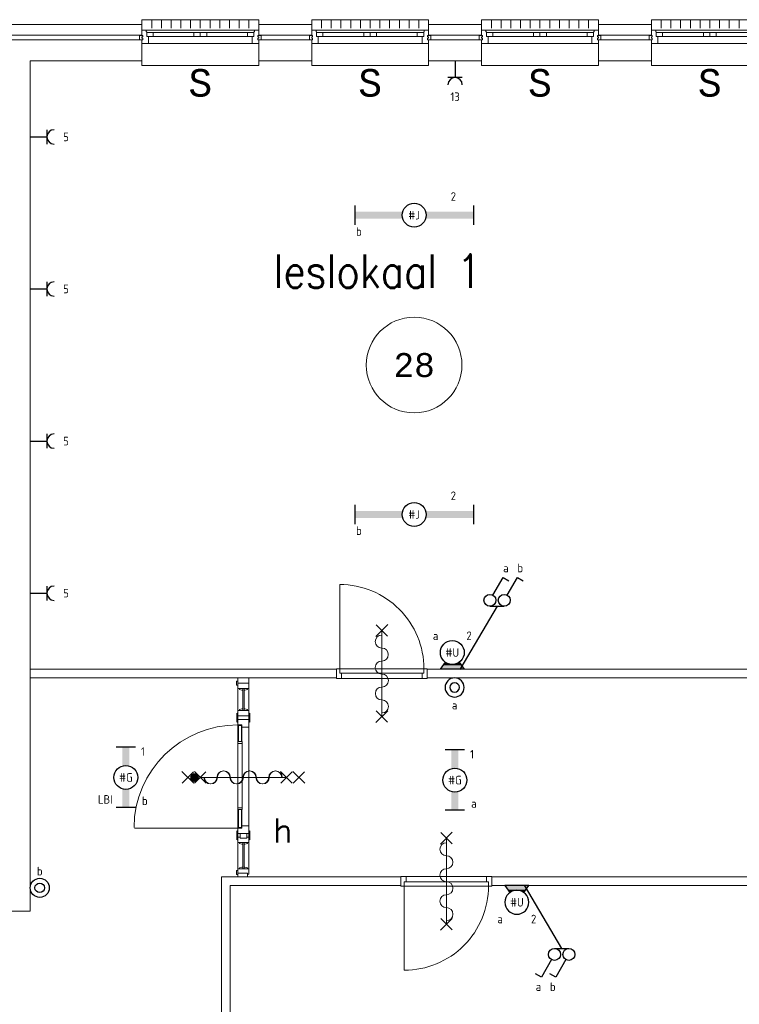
# Model space of a CAD drawing. Extents: x 1776 to 84138, y 13023 to 41651.
# Tile 10 of 21: x 23068 to 30590, y 24770 to 35059. Entities that reach past the tile are written whole.
import ezdxf
from ezdxf.enums import TextEntityAlignment as Align
from ezdxf.xclip import XClip

# ---------------------------------------------------------------- set-up
doc = ezdxf.new("R2010")
doc.units = 0
doc.header["$LTSCALE"] = 50
doc.header["$XCLIPFRAME"] = 0
doc.layers.get('0').update_dxf_attribs({"linetype": 'CONTINUOUS'})
for name, color, linetype in [('EL6222--', 3, 'CONTINUOUS'), ('EL6311--', 3, 'CONTINUOUS'), ('Xref', 8, 'CONTINUOUS'), ('Xref-1e26$0$AL$1A---_ALGEMEEN', 8, 'CONTINUOUS'), ('Xref-1e26$0$AM$1A---_ARCERING', 8, 'CONTINUOUS'), ('Xref-1e26$0$AT$1A---_TEKST050', 8, 'CONTINUOUS'), ('Xref-1e26$0$AT$1A---_TEKST070', 8, 'CONTINUOUS')]:
    doc.layers.add(name, color=color, linetype=linetype)
doc.styles.add('buro-018', font='Isocp.shx', dxfattribs={"height": 90})
doc.styles.add('Xref-1e26$0$MONOTXT', font='MONOTXT')
doc.styles.add('Xref-1e26$0$ROMANS', font='ROMANS')
pattern_1 = [(45, (0, 0), (-10.6066, 10.6066), [])]
pattern_2 = [(315, (0, 0), (7.07107, 7.07107), [])]

# ---------------------------------------------------------------- blocks, each defined once
blk = doc.blocks.new('*O63')
at = {"layer": 'Xref-1e26$0$AL$1A---_ALGEMEEN', "color": 0, "linetype": 'Continuous', "lineweight": 0}
for p, q in [((-508.33, 240), (-508.33, 150)), ((-406.66, 240), (-406.66, 150)), ((-305, 240), (-305, 150)), ((-203.33, 240), (-203.33, 150)), ((-101.66, 240), (-101.66, 150)), ((0, 240), (0, 150)), ((101.66, 240), (101.66, 150)), ((203.33, 240), (203.33, 150)), ((305, 240), (305, 150)), ((406.66, 240), (406.66, 150)), ((508.33, 240), (508.33, 150)), ((-565.5, 130), (565.5, 130)), ((-493, 106), (-67, 106)), ((67, 106), (493, 106)), ((-493, 63), (-67, 63)), ((67, 63), (493, 63)), ((-543, -9), (543, -9))]:
    blk.add_line(p, q, dxfattribs=at)
for points in [[(-610, 190), (-610, 240), (610, 240), (610, 190)], [(-610, -190), (-610, -240), (610, -240), (610, -190)]]:
    blk.add_lwpolyline(points, dxfattribs=at)
for points in [[(-610, -9), (-545.15, -9), (-543, -6.86), (-543, 63), (-560, 63), (-560, 114), (-565.5, 114), (-565.5, 127.78), (-567.72, 130), (-610, 130), (-610, 76), (-601, 76), (-601, 60), (-610, 60), (-610, 46), (-601, 46), (-601, 30), (-610, 30)], [(-560, 106), (-493, 106), (-493, 63), (-560, 63)], [(-67, 106), (0, 106), (0, 63), (-67, 63)], [(67, 106), (0, 106), (0, 63), (67, 63)], [(560, 106), (493, 106), (493, 63), (560, 63)], [(610, -9), (545.15, -9), (543, -6.86), (543, 63), (560, 63), (560, 114), (565.5, 114), (565.5, 127.78), (567.72, 130), (610, 130), (610, 76), (601, 76), (601, 60), (610, 60), (610, 46), (601, 46), (601, 30), (610, 30)], [(-635, 30), (-601, 30), (-601, 46), (-610, 46), (-610, 60), (-601, 60), (-601, 76), (-635, 76)], [(635, 30), (601, 30), (601, 46), (610, 46), (610, 60), (601, 60), (601, 76), (635, 76)]]:
    blk.add_lwpolyline(points, close=True, dxfattribs=at)
blk = doc.blocks.new('*O64')
at = {"layer": 'Xref-1e26$0$AL$1A---_ALGEMEEN', "color": 0, "linetype": 'Continuous', "lineweight": 0}
for p, q in [((-508.33, 240), (-508.33, 150)), ((-406.66, 240), (-406.66, 150)), ((-305, 240), (-305, 150)), ((-203.33, 240), (-203.33, 150)), ((-101.66, 240), (-101.66, 150)), ((0, 240), (0, 150)), ((101.66, 240), (101.66, 150)), ((203.33, 240), (203.33, 150)), ((305, 240), (305, 150)), ((406.66, 240), (406.66, 150)), ((508.33, 240), (508.33, 150)), ((-565.5, 130), (565.5, 130)), ((-493, 106), (-67, 106)), ((67, 106), (493, 106)), ((-493, 63), (-67, 63)), ((67, 63), (493, 63)), ((-543, -9), (543, -9))]:
    blk.add_line(p, q, dxfattribs=at)
for points in [[(-610, 190), (-610, 240), (610, 240), (610, 190)], [(-610, -190), (-610, -240), (610, -240), (610, -190)]]:
    blk.add_lwpolyline(points, dxfattribs=at)
for points in [[(-610, -9), (-545.15, -9), (-543, -6.86), (-543, 63), (-560, 63), (-560, 114), (-565.5, 114), (-565.5, 127.78), (-567.72, 130), (-610, 130), (-610, 76), (-601, 76), (-601, 60), (-610, 60), (-610, 46), (-601, 46), (-601, 30), (-610, 30)], [(-560, 106), (-493, 106), (-493, 63), (-560, 63)], [(-67, 106), (0, 106), (0, 63), (-67, 63)], [(67, 106), (0, 106), (0, 63), (67, 63)], [(560, 106), (493, 106), (493, 63), (560, 63)], [(610, -9), (545.15, -9), (543, -6.86), (543, 63), (560, 63), (560, 114), (565.5, 114), (565.5, 127.78), (567.72, 130), (610, 130), (610, 76), (601, 76), (601, 60), (610, 60), (610, 46), (601, 46), (601, 30), (610, 30)], [(-635, 30), (-601, 30), (-601, 46), (-610, 46), (-610, 60), (-601, 60), (-601, 76), (-635, 76)], [(635, 30), (601, 30), (601, 46), (610, 46), (610, 60), (601, 60), (601, 76), (635, 76)]]:
    blk.add_lwpolyline(points, close=True, dxfattribs=at)
blk = doc.blocks.new('*O65')
at = {"layer": 'Xref-1e26$0$AL$1A---_ALGEMEEN', "color": 0, "linetype": 'Continuous', "lineweight": 0}
for p, q in [((-508.33, 240), (-508.33, 150)), ((-406.66, 240), (-406.66, 150)), ((-305, 240), (-305, 150)), ((-203.33, 240), (-203.33, 150)), ((-101.66, 240), (-101.66, 150)), ((0, 240), (0, 150)), ((101.66, 240), (101.66, 150)), ((203.33, 240), (203.33, 150)), ((305, 240), (305, 150)), ((406.66, 240), (406.66, 150)), ((508.33, 240), (508.33, 150)), ((-565.5, 130), (565.5, 130)), ((-493, 106), (-67, 106)), ((67, 106), (493, 106)), ((-493, 63), (-67, 63)), ((67, 63), (493, 63)), ((-543, -9), (543, -9))]:
    blk.add_line(p, q, dxfattribs=at)
for points in [[(-610, 190), (-610, 240), (610, 240), (610, 190)], [(-610, -190), (-610, -240), (610, -240), (610, -190)]]:
    blk.add_lwpolyline(points, dxfattribs=at)
for points in [[(-610, -9), (-545.15, -9), (-543, -6.86), (-543, 63), (-560, 63), (-560, 114), (-565.5, 114), (-565.5, 127.78), (-567.72, 130), (-610, 130), (-610, 76), (-601, 76), (-601, 60), (-610, 60), (-610, 46), (-601, 46), (-601, 30), (-610, 30)], [(-560, 106), (-493, 106), (-493, 63), (-560, 63)], [(-67, 106), (0, 106), (0, 63), (-67, 63)], [(67, 106), (0, 106), (0, 63), (67, 63)], [(560, 106), (493, 106), (493, 63), (560, 63)], [(610, -9), (545.15, -9), (543, -6.86), (543, 63), (560, 63), (560, 114), (565.5, 114), (565.5, 127.78), (567.72, 130), (610, 130), (610, 76), (601, 76), (601, 60), (610, 60), (610, 46), (601, 46), (601, 30), (610, 30)], [(-635, 30), (-601, 30), (-601, 46), (-610, 46), (-610, 60), (-601, 60), (-601, 76), (-635, 76)], [(635, 30), (601, 30), (601, 46), (610, 46), (610, 60), (601, 60), (601, 76), (635, 76)]]:
    blk.add_lwpolyline(points, close=True, dxfattribs=at)
blk = doc.blocks.new('*O66')
at = {"layer": 'Xref-1e26$0$AL$1A---_ALGEMEEN', "color": 0, "linetype": 'Continuous', "lineweight": 0}
for p, q in [((-508.33, 240), (-508.33, 150)), ((-406.66, 240), (-406.66, 150)), ((-305, 240), (-305, 150)), ((-203.33, 240), (-203.33, 150)), ((-101.66, 240), (-101.66, 150)), ((0, 240), (0, 150)), ((101.66, 240), (101.66, 150)), ((203.33, 240), (203.33, 150)), ((305, 240), (305, 150)), ((406.66, 240), (406.66, 150)), ((508.33, 240), (508.33, 150)), ((-565.5, 130), (565.5, 130)), ((-493, 106), (-67, 106)), ((67, 106), (493, 106)), ((-493, 63), (-67, 63)), ((67, 63), (493, 63)), ((-543, -9), (543, -9))]:
    blk.add_line(p, q, dxfattribs=at)
for points in [[(-610, 190), (-610, 240), (610, 240), (610, 190)], [(-610, -190), (-610, -240), (610, -240), (610, -190)]]:
    blk.add_lwpolyline(points, dxfattribs=at)
for points in [[(-610, -9), (-545.15, -9), (-543, -6.86), (-543, 63), (-560, 63), (-560, 114), (-565.5, 114), (-565.5, 127.78), (-567.72, 130), (-610, 130), (-610, 76), (-601, 76), (-601, 60), (-610, 60), (-610, 46), (-601, 46), (-601, 30), (-610, 30)], [(-560, 106), (-493, 106), (-493, 63), (-560, 63)], [(-67, 106), (0, 106), (0, 63), (-67, 63)], [(67, 106), (0, 106), (0, 63), (67, 63)], [(560, 106), (493, 106), (493, 63), (560, 63)], [(610, -9), (545.15, -9), (543, -6.86), (543, 63), (560, 63), (560, 114), (565.5, 114), (565.5, 127.78), (567.72, 130), (610, 130), (610, 76), (601, 76), (601, 60), (610, 60), (610, 46), (601, 46), (601, 30), (610, 30)], [(-635, 30), (-601, 30), (-601, 46), (-610, 46), (-610, 60), (-601, 60), (-601, 76), (-635, 76)], [(635, 30), (601, 30), (601, 46), (610, 46), (610, 60), (601, 60), (601, 76), (635, 76)]]:
    blk.add_lwpolyline(points, close=True, dxfattribs=at)
blk = doc.blocks.new('Xref-1e26$0$ED0881')
at = {"layer": 'Xref-1e26$0$AL$1A---_ALGEMEEN', "color": 0, "linetype": 'Continuous', "lineweight": 0}
for p, q in [((475, -400), (475, 500)), ((915, 0), (35, 0)), ((55, 100), (895, 100)), ((55, 45), (895, 45))]:
    blk.add_line(p, q, dxfattribs=at)
for points in [[(55, 100), (0, 100), (0, 0), (35, 0), (35, 45), (55, 45), (55, 100)], [(950, 0), (915, 0), (915, 45), (895, 45), (895, 100), (950, 100), (950, 0)]]:
    blk.add_lwpolyline(points, close=True, dxfattribs=at)
blk.add_lwpolyline([(35, 0), (35, -880, 0.414214), (915, 0)], format="xyb", dxfattribs=at)
blk = doc.blocks.new('Xref-1e26$0$BRW60')
at = {"layer": 'Xref-1e26$0$AL$1A---_ALGEMEEN', "color": 0, "linetype": 'Continuous', "lineweight": 0}
for p, q in [((-61.42, 393.58), (61.43, 516.42)), ((59.19, 395.81), (-59.19, 514.19)), ((-61.42, -506.42), (61.43, -383.58)), ((59.19, -504.19), (-59.19, -385.81))]:
    blk.add_line(p, q, dxfattribs=at)
blk = doc.blocks.new('*O167')
at = {"layer": 'Xref-1e26$0$AL$1A---_ALGEMEEN', "color": 0, "linetype": 'Continuous', "lineweight": 0}
blk.add_lwpolyline([(0, -407, 1), (0, -271, -1), (0, -136, 1), (0, 0, -1), (0, 136, 1), (0, 271, -1), (0, 407)], format="xyb", dxfattribs=at)
blk = doc.blocks.new('Xref-1e26$0$BRW00')
at = {"layer": 'Xref-1e26$0$AL$1A---_ALGEMEEN', "color": 0, "linetype": 'Continuous', "lineweight": 0}
blk.add_blockref('*O167', (0, 0), dxfattribs=at)
blk = doc.blocks.new('*O165')
at = {"layer": 'Xref-1e26$0$AL$1A---_ALGEMEEN', "color": 0, "linetype": 'Continuous', "lineweight": 0}
blk.add_line((0, 450), (0, -450), dxfattribs=at)
for name in ['Xref-1e26$0$BRW60', 'Xref-1e26$0$BRW00']:
    blk.add_blockref(name, (0, -5), dxfattribs=at)
blk = doc.blocks.new('*O171')
at = {"layer": 'Xref-1e26$0$AL$1A---_ALGEMEEN', "color": 0, "linetype": 'Continuous', "lineweight": 0}
blk.add_line((0, 450), (0, -450), dxfattribs=at)
for name in ['Xref-1e26$0$BRW60', 'Xref-1e26$0$BRW00']:
    blk.add_blockref(name, (0, -5), dxfattribs=at)
blk = doc.blocks.new('*O185')
at = {"layer": 'Xref-1e26$0$AL$1A---_ALGEMEEN', "color": 0, "linetype": 'Continuous', "lineweight": 0}
for p, q in [((-641.42, 61.43), (-518.58, -61.42)), ((-639.19, -59.18), (-520.81, 59.2)), ((-511.42, 61.43), (-388.58, -61.42)), ((-509.19, -59.18), (-390.81, 59.2)), ((450, 0.01), (-450, 0.01)), ((388.58, 61.43), (511.42, -61.42)), ((390.81, -59.18), (509.19, 59.2)), ((518.58, 61.43), (641.42, -61.42)), ((520.81, -59.18), (639.19, 59.2))]:
    blk.add_line(p, q, dxfattribs=at)
at = {"layer": 'Xref-1e26$0$AL$1A---_ALGEMEEN', "color": 0, "linetype": 'Continuous', "lineweight": 0, "rotation": 270}
blk.add_blockref('Xref-1e26$0$BRW00', (-5, 0.01), dxfattribs=at)
blk = doc.blocks.new('*O184')
at = {"layer": 'Xref-1e26$0$AM$1A---_ARCERING', "linetype": 'Continuous', "lineweight": 0}
h = blk.add_hatch(dxfattribs=at)
h.set_pattern_fill('_USER', color=256, scale=15, angle=45, style=0, pattern_type=0)
h.set_pattern_definition(pattern_1)
edge = h.paths.add_edge_path()
edge.add_arc((-260, 0), 42.4, 0, 360)
h.dxf.unprotected_set("ltscale", 0)
h = blk.add_hatch(dxfattribs=at)
h.set_pattern_fill('_USER', color=256, scale=15, angle=45, style=0, pattern_type=0)
h.set_pattern_definition(pattern_1)
edge = h.paths.add_edge_path()
edge.add_arc((-260, 0), 42.4, 0, 360)
h.dxf.unprotected_set("ltscale", 0)
h = blk.add_hatch(dxfattribs=at)
h.set_pattern_fill('_USER', color=256, scale=10, angle=315, style=0, pattern_type=0)
h.set_pattern_definition(pattern_2)
edge = h.paths.add_edge_path()
edge.add_arc((-260, 0), 42.4, 0, 360)
h.dxf.unprotected_set("ltscale", 0)
h = blk.add_hatch(dxfattribs=at)
h.set_pattern_fill('_USER', color=256, scale=10, angle=315, style=0, pattern_type=0)
h.set_pattern_definition(pattern_2)
edge = h.paths.add_edge_path()
edge.add_arc((-260, 0), 42.4, 0, 360)
h.dxf.unprotected_set("ltscale", 0)
at = {"layer": 'Xref-1e26$0$AL$1A---_ALGEMEEN', "color": 0, "linetype": 'Continuous', "lineweight": 0}
for p, q in [((100.01, 1040), (387.48, 1040)), ((193.75, -954), (193.75, 928)), ((307.75, -954), (307.75, 928)), ((307.75, -506), (307.75, 524)), ((192.25, -317.25), (192.25, 354)), ((237.25, -317.25), (237.25, 354)), ((700.75, 0), (-199.25, 0)), ((-888.57, -530), (194.75, -530)), ((100.01, -1040), (387.48, -1040))]:
    blk.add_line(p, q, dxfattribs=at)
for points in [[(215.75, 984), (193.75, 984), (193.75, 1040), (307.75, 1040), (307.75, 984), (285.75, 984)], [(234.75, 374), (234.75, 548), (194.75, 548), (194.75, 374)], [(229.75, 374), (229.75, 543), (199.75, 543), (199.75, 374)], [(194.75, -337.25), (194.75, -530), (234.75, -530), (234.75, -337.25)], [(199.75, -337.25), (199.75, -525), (229.75, -525), (229.75, -337.25)], [(215.75, -626), (193.75, -626), (193.75, -682), (307.75, -682), (307.75, -626), (285.75, -626)]]:
    blk.add_lwpolyline(points, dxfattribs=at)
for points in [[(193.75, 1004), (193.75, 964), (178.75, 964), (178.75, 1004)], [(208.75, 928), (243.75, 928), (243.75, 913), (234.75, 913), (208.75, 918)], [(243.75, 700), (243.75, 928), (257.75, 928), (257.75, 700)], [(292.75, 928), (257.75, 928), (257.75, 913), (266.75, 913), (292.75, 918)], [(193.75, 574), (193.75, 644), (193.75, 674), (181.75, 668), (181.75, 580)], [(208.75, 700), (243.75, 700), (243.75, 715), (234.75, 715), (208.75, 710)], [(292.75, 700), (257.75, 700), (257.75, 715), (266.75, 715), (292.75, 710)], [(307.75, 574), (307.75, 644), (307.75, 674), (319.75, 668), (319.75, 580)], [(192.25, 354), (192.25, 374), (237.25, 374), (237.25, 354)], [(192.25, -337.25), (192.25, -317.25), (237.25, -317.25), (237.25, -337.25)], [(193.75, -556), (193.75, -626), (193.75, -656), (181.75, -650), (181.75, -562)], [(285.75, -636), (285.75, -586), (215.75, -586), (215.75, -636)], [(307.75, -556), (307.75, -626), (307.75, -656), (319.75, -650), (319.75, -562)], [(208.75, -682), (243.75, -682), (243.75, -697), (234.75, -697), (208.75, -692)], [(243.75, -954), (243.75, -682), (257.75, -682), (257.75, -954)], [(292.75, -682), (257.75, -682), (257.75, -697), (266.75, -697), (292.75, -692)], [(193.75, -1014), (193.75, -974), (178.75, -974), (178.75, -1014)], [(193.75, -954), (307.75, -954), (307.75, -1010), (292.75, -1010), (292.75, -1000), (193.75, -1000)], [(292.75, -1040), (292.75, -1000), (193.75, -1000), (193.75, -1040)], [(208.75, -954), (243.75, -954), (243.75, -939), (234.75, -939), (208.75, -944)], [(292.75, -954), (257.75, -954), (257.75, -939), (266.75, -939), (292.75, -944)]]:
    blk.add_lwpolyline(points, close=True, dxfattribs=at)
for points in [[(193.75, 928), (307.75, 928), (307.75, 984), (292.75, 984), (292.75, 984), (193.75, 984)], [(193.75, 700), (307.75, 700), (307.75, 644), (292.75, 644), (292.75, 644), (193.75, 644)], [(307.75, 524), (307.75, 604), (193.75, 604), (193.75, 549), (235.75, 549), (235.75, 524)], [(307.75, -506), (307.75, -586), (193.75, -586), (193.75, -531), (235.75, -531), (235.75, -506)]]:
    blk.add_lwpolyline(points, close=True, dxfattribs=at).dxf.unprotected_set("ltscale", 0)
blk.add_arc((186.69, -530.85), 1078.88, 89.571956, 179.571956, dxfattribs=at)
blk.add_blockref('*O185', (250.75, -0.01), dxfattribs=at)
at = {"layer": 'Xref-1e26$0$AL$1A---_ALGEMEEN', "color": 0, "linetype": 'Continuous', "lineweight": 0, "rotation": 90}
blk.add_blockref('Xref-1e26$0$BRW00', (250.75, 0), dxfattribs=at)
blk = doc.blocks.new('Xref-1e26')
at = {"layer": 'Xref-1e26$0$AL$1A---_ALGEMEEN', "linetype": 'Continuous', "lineweight": 0}
for points in [[(100385.42, 64066.73), (98697.42, 64066.73), (98697.42, 64176.73), (100385.42, 64176.73)], [(101605.42, 64176.73), (102160.42, 64176.73), (102160.42, 64066.73), (101605.42, 64066.73)], [(103380.42, 64176.73), (103935.42, 64176.73), (103935.42, 64066.73), (103380.42, 64066.73)], [(105155.42, 64176.73), (105710.42, 64176.73), (105710.42, 64066.73), (105155.42, 64066.73)], [(98697.42, 64016.73), (100385.42, 64016.73), (100385.42, 63796.73), (99217.42, 63796.73), (99217.42, 54911.73), (98997.42, 54911.73), (98997.42, 57291.73), (98847.42, 57291.73), (98847.42, 57511.73), (98997.42, 57511.73), (98997.42, 63796.73), (98697.42, 63796.73)], [(101605.42, 64016.73), (102160.42, 64016.73), (102160.42, 63796.73), (101605.42, 63796.73)], [(103380.42, 64016.73), (103935.42, 64016.73), (103935.42, 63796.73), (103380.42, 63796.73)], [(105155.42, 64016.73), (105710.42, 64016.73), (105710.42, 63796.73), (105155.42, 63796.73)], [(99217.42, 57349.23), (102417.42, 57349.23), (102417.42, 57439.23), (99217.42, 57439.23)], [(103367.42, 57349.23), (110662.42, 57349.23), (110662.42, 57439.23), (103367.42, 57439.23)], [(99217.42, 53021.73), (101307.42, 53021.73), (101307.42, 55179.23), (103092.42, 55179.23), (103092.42, 55269.23), (101217.42, 55269.23), (101217.42, 53111.73), (99217.42, 53111.73)], [(104042.42, 55179.23), (111337.42, 55179.23), (111337.42, 55269.23), (104042.42, 55269.23)]]:
    blk.add_lwpolyline(points, close=True, dxfattribs=at)
blk.add_circle((103229.92, 60617.98), 500, dxfattribs=at)
for name, p in [('*O63', (100995.42, 63986.73)), ('*O64', (102770.42, 63986.73)), ('*O65', (104545.42, 63986.73)), ('*O66', (106320.42, 63986.73)), ('*O171', (102892.42, 57394.23)), ('*O184', (101194.36, 56309.23)), ('Xref-1e26$0$ED0881', (103092.42, 55174.23)), ('*O165', (103567.42, 55224.23))]:
    blk.add_blockref(name, p, dxfattribs=at)
at = {"layer": 'Xref-1e26$0$AL$1A---_ALGEMEEN', "linetype": 'Continuous', "lineweight": 0, "yscale": -1}
blk.add_blockref('Xref-1e26$0$ED0881', (102417.42, 57444.23), dxfattribs=at)
at = {"layer": 'Xref-1e26$0$AT$1A---_TEKST050', "linetype": 'Continuous', "lineweight": 0, "style": 'Xref-1e26$0$MONOTXT'}
for s, height, p in [('S', 287.99994, (100995.41, 63566.72)), ('S', 287.99994, (102770.41, 63566.72)), ('S', 287.99994, (104545.41, 63566.72)), ('S', 287.99994, (106320.41, 63566.72)), ('28', 250.00002, (103229.91, 60617.97))]:
    blk.add_text(s, height=height, dxfattribs=at).set_placement(p, align=Align.MIDDLE)
at = {"layer": 'Xref-1e26$0$AT$1A---_TEKST050', "linetype": 'Continuous', "lineweight": 0, "style": 'Xref-1e26$0$ROMANS'}
blk.add_text('h', height=250.00002, dxfattribs=at).set_placement((101756.82, 55755.46), align=Align.MIDDLE_LEFT)
at = {"layer": 'Xref-1e26$0$AT$1A---_TEKST070', "linetype": 'Continuous', "lineweight": 0, "style": 'Xref-1e26$0$ROMANS', "width": 0.857143}
blk.add_text('leslokaal 1', height=349.99998, dxfattribs=at).set_placement((101761.63, 61423.52))
blk = doc.blocks.new('111304')
at = {"color": 0, "linetype": 'Continuous'}
for p, q in [((-1.5, 4.5), (1.5, 4.5)), ((0, 1), (0, 4.5))]:
    blk.add_line(p, q, dxfattribs=at)
blk.add_arc((0, 6), 1.5, 180, 0, dxfattribs=at)
at = {"color": 0, "linetype": 'Continuous', "style": 'buro-018'}
for tag, p in [('E_GKAST', (0, 11.5)), ('E_GROEP', (0, 8.5)), ('E_SGROEP', (4.5, 8.5))]:
    blk.add_attdef(tag, text='', height=1.8, dxfattribs=at).set_placement(p, align=Align.MIDDLE)
at = {"color": 0, "linetype": 'Continuous', "style": 'buro-018', "flags": 1}
for tag, p in [('E_VERMCODE', (13, 8.5)), ('E_MATCODE', (0, 0))]:
    blk.add_attdef(tag, text='', height=1.8, dxfattribs=at).set_placement(p, align=Align.MIDDLE)
blk = doc.blocks.new('1115B6630')
at = {"color": 0}
for p, q in [((-6.3, 2), (-6.3, -2)), ((6.3, 2), (6.3, -2))]:
    blk.add_line(p, q, dxfattribs=at)
at = {"color": 0, "linetype": 'Continuous'}
blk.add_circle((0, 0), 2.5, dxfattribs=at)
at = {"color": 0}
for points in [[(-2.5, 0.75), (-6.3, 0.75), (-2.5, -0.75), (-6.3, -0.75)], [(2.5, 0.75), (6.3, 0.75), (2.5, -0.75), (6.3, -0.75)]]:
    blk.add_solid(points, dxfattribs=at)
at = {"color": 0, "linetype": 'Continuous', "style": 'buro-018'}
for tag, p in [('E_GKAST', (0, 8)), ('E_GROEP', (0, 5)), ('E_SGROEP', (4.5, 5)), ('E_ARMCODE', (0, 0)), ('E_SLET', (4.5, -3))]:
    blk.add_attdef(tag, text='', height=1.8, dxfattribs=at).set_placement(p, align=Align.MIDDLE)
blk = doc.blocks.new('1115B61240')
at = {"color": 0}
for p, q in [((-12.4, 2), (-12.4, -2)), ((12.4, 2), (12.4, -2))]:
    blk.add_line(p, q, dxfattribs=at)
at = {"color": 0, "linetype": 'Continuous'}
blk.add_circle((0, 0), 2.5, dxfattribs=at)
at = {"color": 0}
for points in [[(-2.5, 0.75), (-12.4, 0.75), (-2.5, -0.75), (-12.4, -0.75)], [(2.5, 0.75), (12.4, 0.75), (2.5, -0.75), (12.4, -0.75)]]:
    blk.add_solid(points, dxfattribs=at)
at = {"color": 0, "linetype": 'Continuous', "style": 'buro-018'}
for tag, p in [('E_GKAST', (0, 8)), ('E_GROEP', (0, 5)), ('E_SGROEP', (4.5, 5)), ('E_ARMCODE', (0, 0)), ('E_SLET', (4.5, -3))]:
    blk.add_attdef(tag, text='', height=1.8, dxfattribs=at).set_placement(p, align=Align.MIDDLE)
blk = doc.blocks.new('E00135')
at = {"color": 0}
for p, q in [((-2.5, -3.5), (-1.45, -2.03)), ((1.45, -2.03), (2.5, -3.5)), ((2.5, -3.5), (-2.5, -3.5)), ((-1.79, -2.5), (1.79, -2.5))]:
    blk.add_line(p, q, dxfattribs=at)
for points in [[(-1.45, -2.03), (-0.5, -2.5), (-1.79, -2.5)], [(1.45, -2.03), (0.5, -2.5), (1.79, -2.5)], [(-1.79, -2.5), (1.79, -2.5), (-2.5, -3.5), (2.5, -3.5)]]:
    blk.add_solid(points, dxfattribs=at)
blk = doc.blocks.new('1115B3A-WA4')
at = {"color": 0, "linetype": 'Continuous'}
blk.add_circle((0, 0), 2.5, dxfattribs=at)
at = {"color": 0, "zscale": 50}
blk.add_blockref('E00135', (0, 0), dxfattribs=at)
at = {"color": 0, "linetype": 'Continuous', "style": 'buro-018'}
for tag, p in [('E_GKAST', (0, 8)), ('E_GROEP', (0, 5)), ('E_SGROEP', (4.5, 5)), ('E_ARMCODE', (0, 0)), ('E_SLET', (4.5, -1))]:
    blk.add_attdef(tag, text='', height=1.8, dxfattribs=at).set_placement(p, align=Align.MIDDLE)
blk = doc.blocks.new('1114A1')
at = {"color": 0, "linetype": 'Continuous'}
for p, q in [((0.62, 3.33), (2.74, 7)), ((2.74, 7), (3.95, 6.3))]:
    blk.add_line(p, q, dxfattribs=at)
blk.add_circle((0, 2.25), 1.25, dxfattribs=at)
at = {"color": 0, "linetype": 'Continuous', "style": 'buro-018'}
for tag, p in [('E_SLET1', (3.36, 9)), ('E_GROEP', (0, 0)), ('E_GKAST', (0, 0))]:
    blk.add_attdef(tag, text='', height=1.8, dxfattribs=at).set_placement(p, align=Align.MIDDLE)
at = {"color": 0, "linetype": 'Continuous', "style": 'buro-018', "flags": 1}
for tag in ['E_MATCODE', 'E_SGROEP']:
    blk.add_attdef(tag, text='', height=1.8, dxfattribs=at).set_placement((0, 0), align=Align.MIDDLE)
blk = doc.blocks.new('111410')
at = {"color": 0, "linetype": 'Continuous'}
for radius in [2, 1]:
    blk.add_circle((0, 3), radius, dxfattribs=at)
at = {"color": 0, "linetype": 'Continuous', "style": 'buro-018'}
for tag, p in [('E_SLET1', (0, 7)), ('E_GROEP', (0, 0)), ('E_GKAST', (0, 0))]:
    blk.add_attdef(tag, text='', height=1.8, dxfattribs=at).set_placement(p, align=Align.MIDDLE)
at = {"color": 0, "linetype": 'Continuous', "style": 'buro-018', "flags": 1}
for tag in ['E_MATCODE', 'E_SGROEP']:
    blk.add_attdef(tag, text='', height=1.8, dxfattribs=at).set_placement((0, 0), align=Align.MIDDLE)

msp = doc.modelspace()

# ---------------------------------------------------------------- linework, layer by layer
at = {"layer": 'EL6311--', "color": 1}
for p, q in [((28058, 28929), (27670, 28268)), ((27983, 28929), (28133, 28929)), ((28733, 25354), (28345, 26014)), ((28658, 25354), (28808, 25354))]:
    msp.add_line(p, q, dxfattribs=at)

# ---------------------------------------------------------------- block references
at = {"layer": 'EL6222--'}
ref = msp.add_blockref('111304', (27619, 34679), dxfattribs=dict(at, xscale=50, yscale=50, zscale=50, rotation=180))
ref.add_attrib('E_GROEP', '13', dxfattribs={"layer": '0', "color": 1, "linetype": 'Continuous', "height": 90, "style": 'buro-018'}).set_placement((27619, 34254), align=Align.MIDDLE)
ref = msp.add_blockref('111304', (23128, 33834), dxfattribs=dict(at, xscale=50, yscale=50, zscale=50, rotation=270))
ref.add_attrib('E_GROEP', '5', dxfattribs={"layer": '0', "color": 1, "linetype": 'Continuous', "height": 90, "style": 'buro-018'}).set_placement((23553, 33834), align=Align.MIDDLE)
ref = msp.add_blockref('111304', (23128, 32245), dxfattribs=dict(at, xscale=50, yscale=50, zscale=50, rotation=270))
ref.add_attrib('E_GROEP', '5', dxfattribs={"layer": '0', "color": 1, "linetype": 'Continuous', "height": 90, "style": 'buro-018'}).set_placement((23553, 32245), align=Align.MIDDLE)
ref = msp.add_blockref('111304', (23128, 30655), dxfattribs=dict(at, xscale=50, yscale=50, zscale=50, rotation=270))
ref.add_attrib('E_GROEP', '5', dxfattribs={"layer": '0', "color": 1, "linetype": 'Continuous', "height": 90, "style": 'buro-018'}).set_placement((23553, 30655), align=Align.MIDDLE)
ref = msp.add_blockref('111304', (23128, 29066), dxfattribs=dict(at, xscale=50, yscale=50, zscale=50, rotation=270))
ref.add_attrib('E_GROEP', '5', dxfattribs={"layer": '0', "color": 1, "linetype": 'Continuous', "height": 90, "style": 'buro-018'}).set_placement((23553, 29066), align=Align.MIDDLE)
at = {"layer": 'EL6311--'}
ref = msp.add_blockref('1115B61240', (27191, 33016), dxfattribs=dict(at, xscale=50, yscale=50, zscale=50))
ref.add_attrib('E_ARMCODE', '#J', dxfattribs={"layer": '0', "color": 1, "linetype": 'Continuous', "height": 90, "style": 'buro-018'}).set_placement((27191, 33016), align=Align.MIDDLE)
ref.add_attrib('E_SLET', 'b', dxfattribs={"layer": '0', "color": 1, "linetype": 'Continuous', "height": 90, "style": 'buro-018'}).set_placement((26614, 32846), align=Align.MIDDLE)
ref.add_attrib('E_GROEP', '2', dxfattribs={"layer": '0', "color": 1, "linetype": 'Continuous', "height": 90, "style": 'buro-018'}).set_placement((27601, 33211), align=Align.MIDDLE)
ref = msp.add_blockref('1115B61240', (27191, 29889), dxfattribs=dict(at, xscale=50, yscale=50, zscale=50))
ref.add_attrib('E_ARMCODE', '#J', dxfattribs={"layer": '0', "color": 1, "linetype": 'Continuous', "height": 90, "style": 'buro-018'}).set_placement((27191, 29889), align=Align.MIDDLE)
ref.add_attrib('E_SLET', 'b', dxfattribs={"layer": '0', "color": 1, "linetype": 'Continuous', "height": 90, "style": 'buro-018'}).set_placement((26614, 29720), align=Align.MIDDLE)
ref.add_attrib('E_GROEP', '2', dxfattribs={"layer": '0', "color": 1, "linetype": 'Continuous', "height": 90, "style": 'buro-018'}).set_placement((27601, 30084), align=Align.MIDDLE)
ref = msp.add_blockref('1114A1', (27983, 28879), dxfattribs=dict(at, xscale=50, yscale=50, zscale=50))
ref.add_attrib('E_SLET1', 'a', dxfattribs={"layer": '0', "color": 1, "linetype": 'Continuous', "height": 90, "style": 'buro-018'}).set_placement((28150, 29329), align=Align.MIDDLE)
ref = msp.add_blockref('1114A1', (28133, 28879), dxfattribs=dict(at, xscale=50, yscale=50, zscale=50))
ref.add_attrib('E_SLET1', 'b', dxfattribs={"layer": '0', "color": 1, "linetype": 'Continuous', "height": 90, "style": 'buro-018'}).set_placement((28300, 29329), align=Align.MIDDLE)
ref = msp.add_blockref('1115B3A-WA4', (27590, 28446), dxfattribs=dict(at, xscale=50, yscale=50, zscale=50))
ref.add_attrib('E_ARMCODE', '#U', dxfattribs={"layer": '0', "color": 1, "linetype": 'Continuous', "height": 90, "style": 'buro-018'}).set_placement((27590, 28446), align=Align.MIDDLE)
ref.add_attrib('E_SLET', 'a', dxfattribs={"layer": '0', "color": 1, "linetype": 'Continuous', "height": 90, "style": 'buro-018'}).set_placement((27415, 28621), align=Align.MIDDLE)
ref.add_attrib('E_GROEP', '2', dxfattribs={"layer": '0', "color": 1, "linetype": 'Continuous', "height": 90, "style": 'buro-018'}).set_placement((27765, 28621), align=Align.MIDDLE)
ref = msp.add_blockref('111410', (27614, 28231), dxfattribs=dict(at, xscale=-50, yscale=50, zscale=50, rotation=180))
ref.add_attrib('E_SLET1', 'a', dxfattribs={"layer": '0', "color": 1, "linetype": 'Continuous', "height": 90, "style": 'buro-018'}).set_placement((27614, 27896), align=Align.MIDDLE)
ref = msp.add_blockref('1115B6630', (24178, 27141), dxfattribs=dict(at, xscale=50, yscale=50, zscale=50, rotation=270))
ref.add_attrib('E_ARMCODE', '#G', dxfattribs={"layer": '0', "color": 1, "linetype": 'Continuous', "height": 90, "style": 'buro-018'}).set_placement((24178, 27141), align=Align.MIDDLE)
ref.add_attrib('E_SLET', 'b', dxfattribs={"layer": '0', "color": 1, "linetype": 'Continuous', "height": 90, "style": 'buro-018'}).set_placement((24376, 26897), align=Align.MIDDLE)
ref.add_attrib('E_GROEP', '1', dxfattribs={"layer": '0', "color": 1, "linetype": 'Continuous', "height": 90, "style": 'buro-018'}).set_placement((24357, 27411), align=Align.MIDDLE)
ref.add_attrib('E_GKAST', 'LBI', dxfattribs={"layer": '0', "color": 1, "linetype": 'Continuous', "height": 90, "style": 'buro-018'}).set_placement((23963, 26911), align=Align.MIDDLE)
ref = msp.add_blockref('1115B6630', (27617, 27113), dxfattribs=dict(at, xscale=50, yscale=50, zscale=50, rotation=270))
ref.add_attrib('E_ARMCODE', '#G', dxfattribs={"layer": '0', "color": 1, "linetype": 'Continuous', "height": 90, "style": 'buro-018'}).set_placement((27617, 27113), align=Align.MIDDLE)
ref.add_attrib('E_SLET', 'a', dxfattribs={"layer": '0', "color": 1, "linetype": 'Continuous', "height": 90, "style": 'buro-018'}).set_placement((27815, 26869), align=Align.MIDDLE)
ref.add_attrib('E_GROEP', '1', dxfattribs={"layer": '0', "color": 1, "linetype": 'Continuous', "height": 90, "style": 'buro-018'}).set_placement((27796, 27383), align=Align.MIDDLE)
ref = msp.add_blockref('111410', (23128, 25987), dxfattribs=dict(at, xscale=50, yscale=50, zscale=50, rotation=270))
ref.add_attrib('E_SLET1', 'b', dxfattribs={"layer": '0', "color": 1, "linetype": 'Continuous', "height": 90, "style": 'buro-018'}).set_placement((23278, 26162), align=Align.MIDDLE)
ref = msp.add_blockref('1115B3A-WA4', (28265, 25836), dxfattribs=dict(at, xscale=-50, yscale=50, zscale=50, rotation=180))
ref.add_attrib('E_ARMCODE', '#U', dxfattribs={"layer": '0', "color": 1, "linetype": 'Continuous', "height": 90, "style": 'buro-018'}).set_placement((28265, 25836), align=Align.MIDDLE)
ref.add_attrib('E_SLET', 'a', dxfattribs={"layer": '0', "color": 1, "linetype": 'Continuous', "height": 90, "style": 'buro-018'}).set_placement((28090, 25661), align=Align.MIDDLE)
ref.add_attrib('E_GROEP', '2', dxfattribs={"layer": '0', "color": 1, "linetype": 'Continuous', "height": 90, "style": 'buro-018'}).set_placement((28440, 25661), align=Align.MIDDLE)
ref = msp.add_blockref('1114A1', (28658, 25404), dxfattribs=dict(at, xscale=50, yscale=50, zscale=50, rotation=180))
ref.add_attrib('E_SLET1', 'a', dxfattribs={"layer": '0', "color": 1, "linetype": 'Continuous', "height": 90, "style": 'buro-018'}).set_placement((28490, 24954), align=Align.MIDDLE)
ref = msp.add_blockref('1114A1', (28808, 25404), dxfattribs=dict(at, xscale=50, yscale=50, zscale=50, rotation=180))
ref.add_attrib('E_SLET1', 'b', dxfattribs={"layer": '0', "color": 1, "linetype": 'Continuous', "height": 90, "style": 'buro-018'}).set_placement((28640, 24954), align=Align.MIDDLE)
at = {"layer": 'Xref', "color": 8}
ref = msp.add_blockref('Xref-1e26', (-76039, -29168), dxfattribs=at)
XClip(ref).set_block_clipping_path([(78159.3219657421, 42190.8042191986), (160177.2440203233, 70818.631955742)])

doc.saveas('drawing.dxf')
